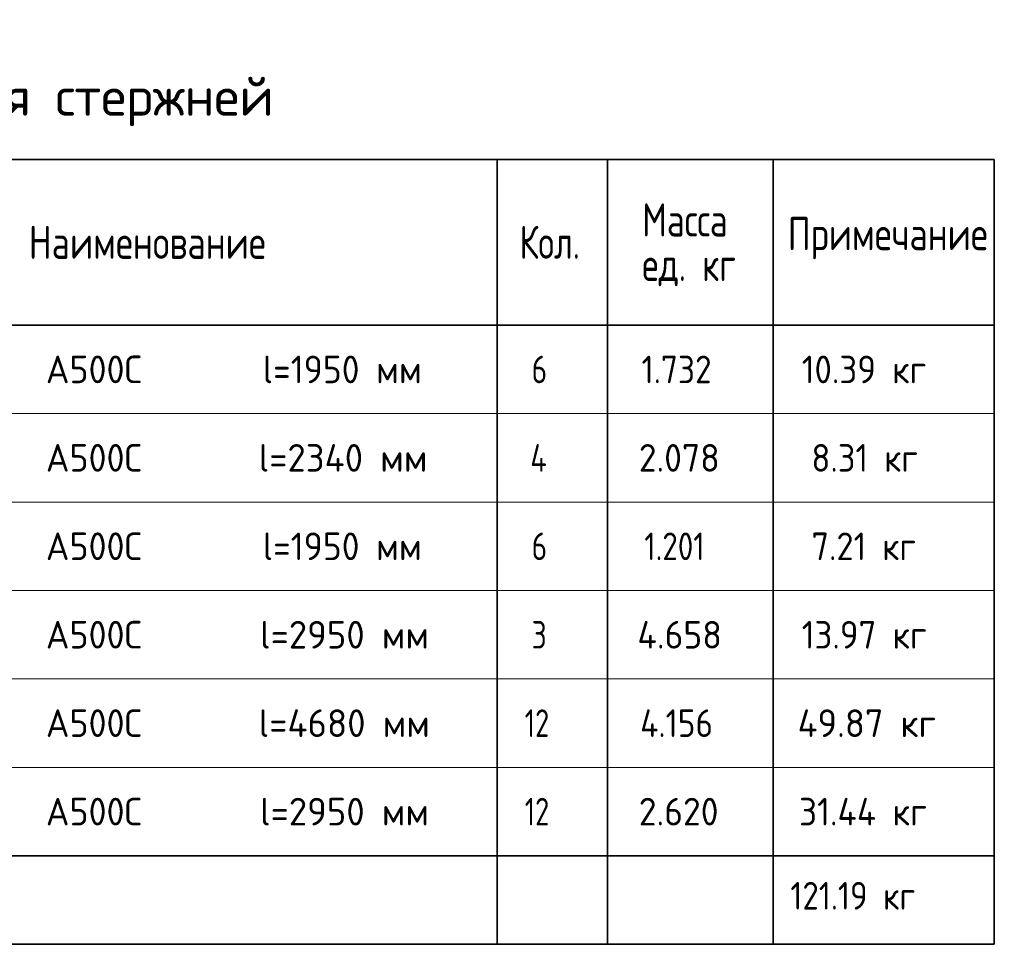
# Model space of a CAD drawing. Header units: metres. Extents: x -38 to 97, y -15 to 21.
# Tile 181 of 209: x 77.6 to 86.51, y 7.67 to 16.04. Entities that reach past the tile are written whole.
import ezdxf

# ---------------------------------------------------------------- set-up
doc = ezdxf.new("R2010")
doc.units = ezdxf.units.M
doc.styles.add('ISOCPEUR', font='txt')

msp = doc.modelspace()

# ---------------------------------------------------------------- linework, layer by layer
at = {"color": 7, "linetype": 'Continuous', "lineweight": 35, "transparency": 33554687}
for p, q in [((86.4198, 14.7717), (67.9198, 14.7717)), ((81.9198, 14.7717), (81.9198, 13.2717)), ((82.9198, 14.7717), (82.9198, 13.2717)), ((84.4198, 14.7717), (84.4198, 13.2717)), ((86.4198, 14.7717), (86.4198, 13.2717)), ((86.4198, 13.2717), (67.9198, 13.2717)), ((81.9198, 13.2717), (81.9198, 12.4717)), ((82.9198, 13.2717), (82.9198, 12.4717)), ((84.4198, 13.2717), (84.4198, 12.4717)), ((86.4198, 13.2717), (86.4198, 12.4717)), ((81.9198, 12.4717), (81.9198, 11.6717)), ((82.9198, 12.4717), (82.9198, 11.6717)), ((84.4198, 12.4717), (84.4198, 11.6717)), ((86.4198, 12.4717), (86.4198, 11.6717)), ((81.9198, 11.6717), (81.9198, 10.8717)), ((82.9198, 11.6717), (82.9198, 10.8717)), ((84.4198, 11.6717), (84.4198, 10.8717)), ((86.4198, 11.6717), (86.4198, 10.8717)), ((81.9198, 10.8717), (81.9198, 10.0717)), ((82.9198, 10.8717), (82.9198, 10.0717)), ((84.4198, 10.8717), (84.4198, 10.0717)), ((86.4198, 10.8717), (86.4198, 10.0717)), ((81.9198, 10.0717), (81.9198, 9.2717)), ((82.9198, 10.0717), (82.9198, 9.2717)), ((84.4198, 10.0717), (84.4198, 9.2717)), ((86.4198, 10.0717), (86.4198, 9.2717)), ((81.9198, 9.2717), (81.9198, 8.4717)), ((82.9198, 9.2717), (82.9198, 8.4717)), ((84.4198, 9.2717), (84.4198, 8.4717)), ((86.4198, 9.2717), (86.4198, 8.4717)), ((67.9198, 8.4717), (86.4198, 8.4717)), ((81.9198, 8.4717), (81.9198, 7.6717)), ((82.9198, 8.4717), (82.9198, 7.6717)), ((84.4198, 8.4717), (84.4198, 7.6717)), ((86.4198, 7.6717), (86.4198, 8.4717)), ((67.9198, 7.6717), (86.4198, 7.6717))]:
    msp.add_line(p, q, dxfattribs=at)
at = {"color": 7, "linetype": 'Continuous', "lineweight": 13, "transparency": 33554687}
for p, q in [((86.4198, 12.4717), (67.9198, 12.4717)), ((86.4198, 11.6717), (67.9198, 11.6717)), ((86.4198, 10.8717), (67.9198, 10.8717)), ((86.4198, 10.0717), (67.9198, 10.0717)), ((86.4198, 9.2717), (67.9198, 9.2717)), ((86.4198, 8.4717), (67.9198, 8.4717))]:
    msp.add_line(p, q, dxfattribs=at)

# ---------------------------------------------------------------- texts
at = {"color": 7, "linetype": 'Continuous', "lineweight": 35, "transparency": 33554687, "attachment_point": 7, "style": 'ISOCPEUR'}
for s, insert, char_height, width in [('\\W0.99;Спецификация стержней', (74.4748, 15.0717), 0.35, 5.559674), ('\\W0.76;Масса', (83.2325, 14.0741), 0.3, 1.001696), ('\\W0.78;Наименование', (77.6811, 13.8717), 0.3, 2.227829), ('\\W0.74;Кол.', (82.1231, 13.8717), 0.3, 0.710583), ('\\W0.78;Примечание', (84.5506, 13.8687), 0.3, 1.867518), ('\\W0.76;ед. кг', (83.2325, 13.6241), 0.3, 1.001193), ('\\W0.94;l=1950 мм', (79.7998, 12.7467), 0.25, 1.591262), ('\\W0.95;А500С', (77.8357, 12.7467), 0.25, 1.042909), ('\\W0.78;6', (82.2323, 12.7467), 0.25, 0.272006), ('\\W0.88;1.732', (83.2273, 12.7467), 0.25, 0.834261), ('\\W0.92;10.39 кг', (84.6773, 12.7467), 0.25, 1.339754), ('\\W0.97;l=2340 мм', (79.7623, 11.9467), 0.25, 1.670194), ('\\W0.95;А500С', (77.8357, 11.9467), 0.25, 1.042909), ('\\W0.80;4', (82.2198, 11.9467), 0.25, 0.299861), ('\\W0.94;2.078', (83.2023, 11.9467), 0.25, 0.891676), ('\\W0.91;8.31 кг', (84.7648, 11.9467), 0.25, 1.163462), ('\\W0.94;l=1950 мм', (79.7998, 11.1467), 0.25, 1.591262), ('\\W0.95;А500С', (77.8357, 11.1467), 0.25, 1.042909), ('\\W0.78;6', (82.2323, 11.1467), 0.25, 0.272006), ('\\W0.82;1.201', (83.2523, 11.1467), 0.25, 0.776845), ('\\W0.91;7.21 кг', (84.7648, 11.1467), 0.25, 1.163462), ('\\W0.97;l=2950 мм', (79.7748, 10.3467), 0.25, 1.645081), ('\\W0.95;А500С', (77.8357, 10.3467), 0.25, 1.042909), ('\\W0.78;3', (82.2323, 10.3467), 0.25, 0.272006), ('\\W0.94;4.658', (83.1898, 10.3467), 0.25, 0.916955), ('\\W0.92;13.97 кг', (84.6773, 10.3467), 0.25, 1.339754), ('\\W0.97;l=4680 мм', (79.7623, 9.5467), 0.25, 1.670194), ('\\W0.95;А500С', (77.8357, 9.5467), 0.25, 1.042909), ('\\W0.75;12', (82.1698, 9.5467), 0.25, 0.393567), ('\\W0.88;4.156', (83.2148, 9.5467), 0.25, 0.859762), ('\\W0.96;49.87 кг', (84.6398, 9.5467), 0.25, 1.419458), ('\\W0.95;А500С', (77.8357, 8.7467), 0.25, 1.042909), ('\\W0.97;l=2950 мм', (79.7748, 8.7467), 0.25, 1.645081), ('\\W0.75;12', (82.1698, 8.7467), 0.25, 0.393567), ('\\W0.94;2.620', (83.2023, 8.7467), 0.25, 0.891676), ('\\W0.93;31.44 кг', (84.6523, 8.7467), 0.25, 1.390201), ('\\W0.87;121.19 кг', (84.5744, 7.9858), 0.25, 1.40768)]:
    msp.add_mtext(s, dxfattribs=dict(at, insert=insert, char_height=char_height, width=width))

doc.saveas('drawing.dxf')
